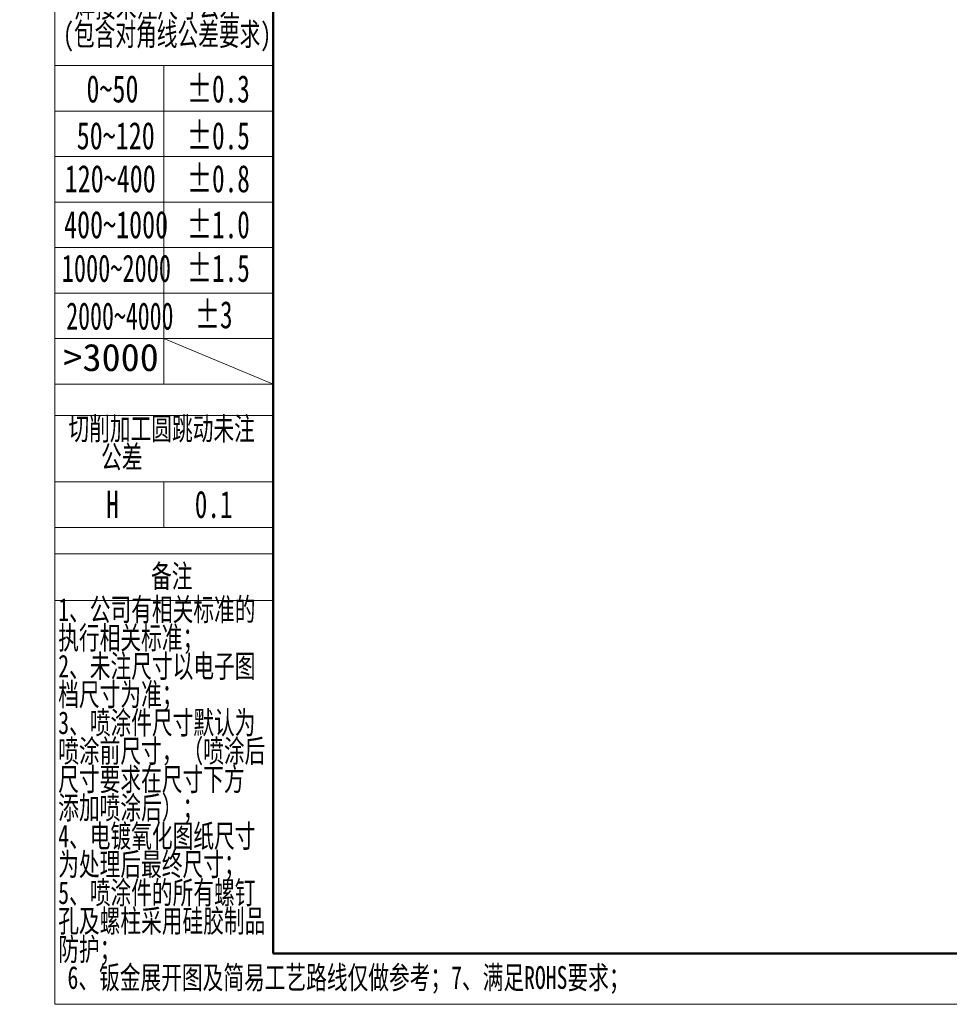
# Model space of a CAD drawing. Header units: millimetres. Extents: x -4 to 420, y 0 to 297.
# Tile 1 of 13: x -4 to 98, y 0 to 109. Entities that reach past the tile are written whole.
import ezdxf

# ---------------------------------------------------------------- set-up
doc = ezdxf.new("R2010")
doc.units = ezdxf.units.MM
doc.linetypes.add('CENTERX2', pattern=[20.32, 12.7, -2.54, 2.54, -2.54])
doc.layers.get('0').update_dxf_attribs({"lineweight": 18})
doc.layers.add('标注层', color=150, linetype='Continuous', lineweight=18)
doc.styles.add('SLDTEXTSTYLE0', font='txt', dxfattribs={"width": 0.7})
doc.styles.add('SLDTEXTSTYLE17', font='txt', dxfattribs={"width": 0.653082})
doc.styles.add('SLDTEXTSTYLE18', font='txt', dxfattribs={"width": 0.641279})
doc.styles.add('SLDTEXTSTYLE2', font='txt', dxfattribs={"width": 0.7})
doc.styles.add('SLDTEXTSTYLE5', font='txt', dxfattribs={"width": 0.677991})
doc.styles.add('SLDTEXTSTYLE7', font='txt', dxfattribs={"width": 1.026693})

# ---------------------------------------------------------------- blocks, each defined once
blk = doc.blocks.new('SW_NOTE_19')
at = {"layer": '标注层', "color": 0, "char_height": 2.5, "attachment_point": 2, "style": 'SLDTEXTSTYLE0'}
for s, insert, width in [('焊接未注尺寸公差', (13.75, 3.22), 39.5559), ('(包含对角线公差要求)', (14.82, 0.11), 47.8855)]:
    blk.add_mtext(s, dxfattribs=dict(at, insert=insert, width=width))
blk = doc.blocks.new('SW_NOTE_20')
at = {"layer": '标注层', "color": 0, "char_height": 2.5, "attachment_point": 2, "style": 'SLDTEXTSTYLE0'}
for s, insert, width in [('切削加工圆跳动未注', (15.47, 3.22), 44.6201), ('公差', (11.09, 0.11), 9.3855)]:
    blk.add_mtext(s, dxfattribs=dict(at, insert=insert, width=width))
blk = doc.blocks.new('SW_NOTE_21')
at = {"layer": '标注层', "color": 0, "char_height": 2.5, "attachment_point": 1, "style": 'SLDTEXTSTYLE0'}
for s, insert, width in [('1、公司有相关标准的', (0, 3.22), 46.595), ('执行相关标准；', (0, 0.11), 31.1676), ('2、未注尺寸以电子图', (0, -3), 46.8687), ('档尺寸为准；', (0, -6.11), 26.1425), ('3、喷涂件尺寸默认为', (0, -9.22), 47.0056), ('喷涂前尺寸，（喷涂后', (0, -12.33), 49.2933), ('尺寸要求在尺寸下方', (0, -15.44), 44.6788), ('添加喷涂后）；', (0, -18.56), 31.1285), ('4、电镀氧化图纸尺寸', (0, -21.67), 47.1034), ('为处理后最终尺寸；', (0, -24.78), 41.1201), ('5、喷涂件的所有螺钉', (0, -27.89), 47.0447), ('孔及螺柱采用硅胶制品', (0, -31), 49.3324), ('防护；', (0, -34.11), 10.8324)]:
    blk.add_mtext(s, dxfattribs=dict(at, insert=insert, width=width))

msp = doc.modelspace()

# ---------------------------------------------------------------- linework, layer by layer
at = {"color": 7, "linetype": 'Continuous', "lineweight": 18}
for p, q in [((0, 297.4), (0, 0.4)), ((0, 0.4), (419.99, 0.4))]:
    msp.add_line(p, q, dxfattribs=at)
at = {"color": 1, "linetype": 'Continuous', "lineweight": 18}
for p, q in [((0, 290.99), (0, 0.4)), ((0, 103.55), (12, 103.55)), ((12, 103.55), (12, 68.55)), ((24, 103.55), (12, 103.55)), ((0, 98.55), (24, 98.55)), ((0, 93.55), (24, 93.55)), ((0, 88.55), (24, 88.55)), ((0, 83.55), (24, 83.55)), ((0, 78.55), (24, 78.55)), ((0, 73.55), (24, 73.55)), ((12, 73.54), (24, 68.55)), ((0, 68.55), (24, 68.55)), ((0, 65.09), (24, 65.09)), ((0, 57.8), (24, 57.8)), ((12, 57.8), (12, 52.8)), ((0, 52.8), (24, 52.8)), ((0, 49.91), (24, 49.91)), ((0, 44.75), (24, 44.75))]:
    msp.add_line(p, q, dxfattribs=at)
at = {"color": 7, "linetype": 'Continuous', "lineweight": 50}
for q in [(24, 290.99), (414, 5.99)]:
    msp.add_line((24, 5.99), q, dxfattribs=at)
at = {"color": 1, "linetype": 'CENTERX2', "lineweight": 18}
msp.add_line((0, 103.55), (24, 103.55), dxfattribs=at)

# ---------------------------------------------------------------- block references
at = {"layer": '标注层', "color": 1}
for name, p in [('SW_NOTE_19', (-2.47, 108.13)), ('SW_NOTE_20', (-3.72, 61.68)), ('SW_NOTE_21', (0.39, 41.81))]:
    msp.add_blockref(name, p, dxfattribs=at)

# ---------------------------------------------------------------- texts
for s, insert, char_height, width, attachment_point, style in [('%%P0.3', (14.52, 102.49), 3, 13.2719, 1, 'SLDTEXTSTYLE5'), ('0~50', (3.49, 102.49), 3, 11.4268, 1, 'SLDTEXTSTYLE2'), ('50~120', (2.42, 97.34), 3, 17.3631, 1, 'SLDTEXTSTYLE2'), ('%%P0.5', (14.52, 97.34), 3, 13.2719, 1, 'SLDTEXTSTYLE5'), ('120~400', (1.1, 92.62), 3, 20.038, 1, 'SLDTEXTSTYLE2'), ('%%P0.8', (14.52, 92.62), 3, 13.2947, 1, 'SLDTEXTSTYLE5'), ('%%P1.0', (14.52, 87.57), 3, 13.3401, 1, 'SLDTEXTSTYLE5'), ('400~1000', (1.03, 87.57), 3, 23.5106, 1, 'SLDTEXTSTYLE2'), ('1000~2000', (0.78, 82.78), 3, 24.299, 1, 'SLDTEXTSTYLE17'), ('%%P1.5', (14.52, 82.78), 3, 13.2719, 1, 'SLDTEXTSTYLE5'), ('%%P3', (15.39, 77.67), 3, 7.4541, 1, 'SLDTEXTSTYLE5'), ('2000~4000', (1.27, 77.53), 3, 24.2038, 1, 'SLDTEXTSTYLE18'), ('>3000', (0.96, 72.98), 3, 20.9927, 1, 'SLDTEXTSTYLE7'), ('H', (5.66, 56.83), 3, 2.7044, 1, 'SLDTEXTSTYLE5'), ('0.1', (15.39, 56.83), 3, 7.8632, 1, 'SLDTEXTSTYLE5'), ('备注', (12.86, 48.69), 2.5, 9.5028, 2, 'SLDTEXTSTYLE0'), ('6、钣金展开图及简易工艺路线仅做参考；7、满足ROHS要求；', (1.41, 4.59), 2.5, 131.2402, 1, 'SLDTEXTSTYLE0')]:
    msp.add_mtext(s, dxfattribs=dict(at, insert=insert, char_height=char_height, width=width, attachment_point=attachment_point, style=style))

doc.saveas('drawing.dxf')
